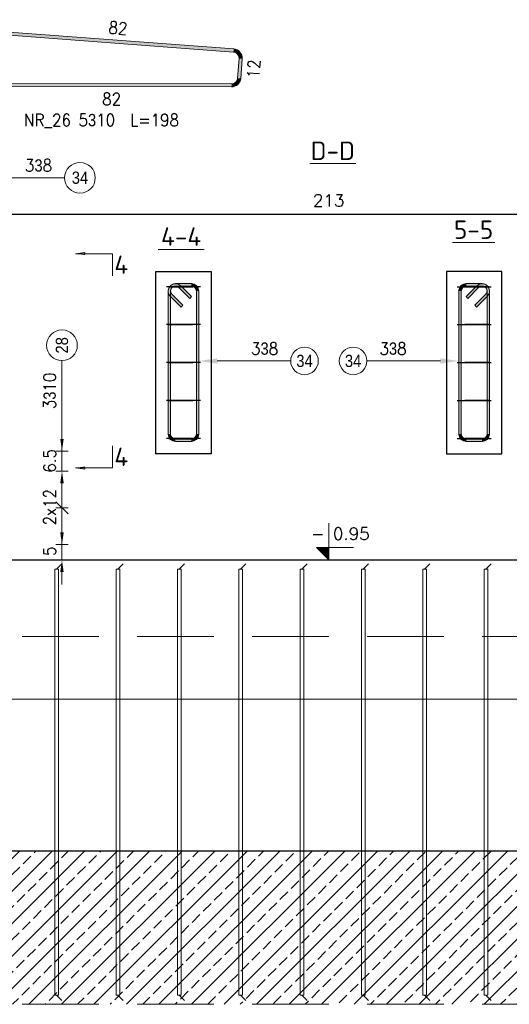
# Model space of a CAD drawing. Extents: x 72518 to 104580, y -134755 to -121361.
# Tile 26 of 47: x 90423 to 92019, y -130271 to -127058. Entities that reach past the tile are written whole.
import ezdxf
from ezdxf.enums import TextEntityAlignment as Align

# ---------------------------------------------------------------- set-up
doc = ezdxf.new("R2010")
doc.units = 0
doc.header["$LTSCALE"] = 5
doc.header["$MEASUREMENT"] = 0
doc.linetypes.add('DASHED', pattern=[0.75, 0.5, -0.25])
for name, color, linetype, lineweight in [('AutoCAD_Structural_Detailing_deskowanie', 2, 'Continuous', 30), ('AutoCAD_Structural_Detailing_kształt pręta', 7, 'Continuous', 13), ('AutoCAD_Structural_Detailing_opis kształtu pręta', 7, 'Continuous', 13), ('AutoCAD_Structural_Detailing_opis rozkładu', 7, 'Continuous', 13), ('AutoCAD_Structural_Detailing_pręt wyrzucony', 7, 'Continuous', 13), ('AutoCAD_Structural_Detailing_rozkład pręta', 7, 'Continuous', 40), ('AutoCAD_Structural_Detailing_symbole graficzne', 7, 'Continuous', 13), ('PS_DIM', 4, 'Continuous', 13), ('PS_HATCH', 251, 'Continuous', 9), ('PS_POS', 1, 'Continuous', 15), ('PS_SOLID', 7, 'Continuous', 20)]:
    doc.layers.add(name, color=color, linetype=linetype, lineweight=lineweight)
doc.styles.add('marta', font='simplex.shx', dxfattribs={"width": 0.8})
doc.styles.add('marta_B', font='isocpeur.ttf')
doc.styles.add('r-gil', font='GIL_____.TTF', dxfattribs={"width": 0.9})
doc.styles.add('r-simplex', font='simplex.shx', dxfattribs={"width": 0.9})
doc.styles.add('styl2M', font='simplex.shx')
doc.dimstyles.new('RBCT DIM 20_M', dxfattribs={"dimtxt": 40, "dimasz": 20, "dimexe": 20, "dimexo": 150, "dimgap": 25, "dimtad": 1, "dimdec": 1, "dimlfac": 0.1, "dimzin": 9, "dimdsep": 46, "dimtxsty": 'styl2M', "dimblk": 'dimznak', "dimcen": 40, "dimse1": 1, "dimse2": 1, "dimclrd": 8, "dimclre": 8, "dimclrt": 4, "dimadec": 0, "dimazin": 0, "dimtfac": 1, "dimtdec": 1, "dimtix": 1, "dimtmove": 2, "dimatfit": 3, "dimldrblk": 'dimznak', "dimfxl": 5, "dimfxlon": 1, "dimarcsym": 0})

# ---------------------------------------------------------------- blocks, each defined once
blk = doc.blocks.new('dimznak')
at = {"color": 0}
for points in [[(0, 2), (0, -2)], [(-2, 0), (2, 0)]]:
    blk.add_lwpolyline(points, dxfattribs=at)
at = {"color": 3}
blk.add_lwpolyline([(1, 1), (-1, -1)], dxfattribs=at)
blk = doc.blocks.new('*D131')
at = {"layer": 'Defpoints', "color": 0, "transparency": 16777216}
for p in [(92495.29958224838, -127692.9861998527), (90365.29958224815, -127870.8178679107), (92495.29958224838, -127870.8178679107)]:
    blk.add_point(p, dxfattribs=at)
at = {"layer": 'PS_DIM', "color": 8, "lineweight": -2, "transparency": 16777216}
blk.add_line((90385.29958224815, -127692.9861998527), (92475.29958224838, -127692.9861998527), dxfattribs=at)
at = {"layer": 'PS_DIM', "color": 8, "lineweight": -2, "transparency": 16777216, "xscale": 20, "yscale": 20, "zscale": 20, "rotation": 180}
blk.add_blockref('dimznak', (90365.29958224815, -127692.9861998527), dxfattribs=at)
at = {"layer": 'PS_DIM', "color": 8, "lineweight": -2, "transparency": 16777216, "xscale": 20, "yscale": 20, "zscale": 20}
blk.add_blockref('dimznak', (92495.29958224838, -127692.9861998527), dxfattribs=at)
at = {"layer": 'PS_DIM', "color": 4, "transparency": 16777216, "insert": (91430.29958224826, -127647.9861998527), "char_height": 40, "attachment_point": 5, "style": 'styl2M', "bg_fill": 3, "box_fill_scale": 1.25, "bg_fill_color": 256, "bg_fill_true_color": 13158600, "bg_fill_transparency": 0}
blk.add_mtext('213', dxfattribs=at)

msp = doc.modelspace()

# ---------------------------------------------------------------- hatches: boundary and pattern name
at = {"layer": 'AutoCAD_Structural_Detailing_kształt pręta'}
h = msp.add_hatch(color=161, dxfattribs=at)
edge = h.paths.add_edge_path(flags=0)
edge.add_line((90930.845913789, -127919.4269935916), (90930.845913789, -127927.4269935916))
edge.add_arc((90930.84591378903, -127943.4269935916), 16.0000000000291, 90.00000000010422, 224.9999999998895)
edge.add_line((90919.53220529, -127954.7407020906), (90913.87535104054, -127960.3975563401))
edge.add_arc((90930.845913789, -127943.4269935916), 23.99999999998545, 450, 585, ccw=False)
h = msp.add_hatch(color=161, dxfattribs=at)
edge = h.paths.add_edge_path(flags=0)
edge.add_line((90947.81647653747, -127926.4564308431), (90942.15962228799, -127932.1132850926))
edge.add_arc((90930.845913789, -127943.4269935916), 16.0000000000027, 45, 180)
edge.add_line((90914.845913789, -127943.4269935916), (90906.845913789, -127943.4269935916))
edge.add_arc((90930.84591378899, -127943.4269935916), 23.99999999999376, 404.99999999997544, 540, ccw=False)
for points in [[(90930.845913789, -127927.4269935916), (90930.845913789, -127919.4269935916), (90982.845913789, -127919.4269935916), (90982.845913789, -127927.4269935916)], [(91930.7532507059, -127919.4269935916), (91930.7532507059, -127927.4269935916), (91878.7532507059, -127927.4269935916), (91878.7532507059, -127919.4269935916)], [(90914.84591378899, -128410.4269935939), (90906.84591378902, -128410.4269935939), (90906.84591378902, -127943.4269935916), (90914.84591378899, -127943.4269935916)], [(90954.88754434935, -127990.0960411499), (90949.23069009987, -127995.7528953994), (90913.87535104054, -127960.3975563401), (90919.53220529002, -127954.7407020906)], [(90942.15962228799, -127932.1132850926), (90947.81647653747, -127926.4564308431), (90983.1718155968, -127961.8117699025), (90977.51496134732, -127967.4686241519)], [(90998.84591378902, -127943.4269935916), (91006.84591378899, -127943.4269935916), (91006.84591378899, -128410.4269935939), (90998.84591378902, -128410.4269935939)], [(91854.75325070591, -127943.4269935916), (91862.75325070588, -127943.4269935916), (91862.75325070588, -128410.4269935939), (91854.75325070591, -128410.4269935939)], [(91913.78268795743, -127926.4564308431), (91919.4395422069, -127932.1132850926), (91884.08420314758, -127967.4686241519), (91878.4273488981, -127961.8117699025)], [(91912.36847439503, -127995.7528953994), (91906.71162014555, -127990.0960411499), (91942.06695920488, -127954.7407020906), (91947.72381345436, -127960.3975563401)], [(91954.75325070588, -128410.4269935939), (91946.75325070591, -128410.4269935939), (91946.75325070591, -127943.4269935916), (91954.75325070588, -127943.4269935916)], [(90982.845913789, -128426.4269935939), (90982.845913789, -128434.4269935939), (90930.845913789, -128434.4269935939), (90930.845913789, -128426.4269935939)], [(91878.7532507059, -128434.4269935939), (91878.7532507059, -128426.4269935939), (91930.7532507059, -128426.4269935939), (91930.7532507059, -128434.4269935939)]]:
    msp.add_hatch(color=161, dxfattribs=at).paths.add_polyline_path(points, flags=0)
h = msp.add_hatch(color=161, dxfattribs=at)
edge = h.paths.add_edge_path(flags=0)
edge.add_line((91006.84591378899, -127943.4269935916), (90998.84591378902, -127943.4269935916))
edge.add_arc((90982.84591378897, -127943.4269935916), 16.00000000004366, 1.042204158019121e-10, 89.99999999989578)
edge.add_line((90982.845913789, -127927.4269935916), (90982.845913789, -127919.4269935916))
edge.add_arc((90982.845913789, -127943.4269935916), 23.99999999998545, 360, 450, ccw=False)
h = msp.add_hatch(color=161, dxfattribs=at)
edge = h.paths.add_edge_path(flags=0)
edge.add_line((91878.7532507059, -127919.4269935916), (91878.7532507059, -127927.4269935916))
edge.add_arc((91878.75325070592, -127943.4269935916), 16.00000000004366, 90.00000000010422, 179.9999999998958)
edge.add_line((91862.75325070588, -127943.4269935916), (91854.75325070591, -127943.4269935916))
edge.add_arc((91878.7532507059, -127943.4269935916), 23.99999999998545, 450, 540, ccw=False)
h = msp.add_hatch(color=161, dxfattribs=at)
edge = h.paths.add_edge_path(flags=0)
edge.add_line((91954.75325070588, -127943.4269935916), (91946.75325070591, -127943.4269935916))
edge.add_arc((91930.75325070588, -127943.4269935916), 16.0000000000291, 1.042204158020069e-10, 134.9999999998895)
edge.add_line((91919.4395422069, -127932.1132850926), (91913.78268795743, -127926.4564308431))
edge.add_arc((91930.7532507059, -127943.4269935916), 23.99999999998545, 360, 495, ccw=False)
h = msp.add_hatch(color=161, dxfattribs=at)
edge = h.paths.add_edge_path(flags=0)
edge.add_line((91947.72381345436, -127960.3975563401), (91942.06695920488, -127954.7407020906))
edge.add_arc((91930.7532507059, -127943.4269935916), 16.0000000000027, -45, 90)
edge.add_line((91930.7532507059, -127927.4269935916), (91930.7532507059, -127919.4269935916))
edge.add_arc((91930.7532507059, -127943.4269935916), 23.99999999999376, 314.99999999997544, 450, ccw=False)
h = msp.add_hatch(color=161, dxfattribs=at)
edge = h.paths.add_edge_path(flags=0)
edge.add_line((90906.84591378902, -128410.4269935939), (90914.84591378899, -128410.4269935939))
edge.add_arc((90930.84591378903, -128410.4269935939), 16.00000000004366, -179.9999999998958, -90.00000000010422)
edge.add_line((90930.845913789, -128426.4269935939), (90930.845913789, -128434.4269935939))
edge.add_arc((90930.845913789, -128410.4269935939), 23.99999999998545, 540, 630, ccw=False)
h = msp.add_hatch(color=161, dxfattribs=at)
edge = h.paths.add_edge_path(flags=0)
edge.add_line((90982.845913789, -128434.4269935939), (90982.845913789, -128426.4269935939))
edge.add_arc((90982.84591378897, -128410.4269935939), 16.00000000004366, -89.99999999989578, -1.042204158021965e-10)
edge.add_line((90998.84591378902, -128410.4269935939), (91006.84591378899, -128410.4269935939))
edge.add_arc((90982.845913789, -128410.4269935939), 23.99999999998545, 270, 360, ccw=False)
h = msp.add_hatch(color=161, dxfattribs=at)
edge = h.paths.add_edge_path(flags=0)
edge.add_line((91854.75325070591, -128410.4269935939), (91862.75325070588, -128410.4269935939))
edge.add_arc((91878.75325070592, -128410.4269935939), 16.00000000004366, -179.9999999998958, -90.00000000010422)
edge.add_line((91878.7532507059, -128426.4269935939), (91878.7532507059, -128434.4269935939))
edge.add_arc((91878.7532507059, -128410.4269935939), 23.99999999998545, 540, 630, ccw=False)
h = msp.add_hatch(color=161, dxfattribs=at)
edge = h.paths.add_edge_path(flags=0)
edge.add_line((91930.7532507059, -128434.4269935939), (91930.7532507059, -128426.4269935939))
edge.add_arc((91930.75325070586, -128410.4269935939), 16.00000000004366, -89.99999999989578, -1.042204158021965e-10)
edge.add_line((91946.75325070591, -128410.4269935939), (91954.75325070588, -128410.4269935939))
edge.add_arc((91930.7532507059, -128410.4269935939), 23.99999999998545, 270, 360, ccw=False)
at = {"layer": 'AutoCAD_Structural_Detailing_opis kształtu pręta'}
for points in [[(91006.84591378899, -128171.5936321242), (91066.84591378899, -128180.1464247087), (91066.84591378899, -128163.0408395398)], [(91854.75325070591, -128171.5936321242), (91794.75325070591, -128163.0408395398), (91794.75325070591, -128180.1464247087)]]:
    msp.add_hatch(color=8, dxfattribs=at).paths.add_polyline_path(points, flags=0)
at = {"layer": 'AutoCAD_Structural_Detailing_opis rozkładu'}
for points in [[(90560.6791437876, -128465.8178691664), (90566.38100554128, -128425.8178691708), (90554.97728209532, -128425.817869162)], [(90560.67914373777, -128530.7155740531), (90554.97728198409, -128570.7155740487), (90566.38100543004, -128570.7155740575)], [(90560.67914355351, -128770.7155740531), (90566.3810053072, -128730.7155740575), (90554.97728186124, -128730.7155740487)], [(90560.67914351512, -128820.7155748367), (90554.97728176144, -128860.7155748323), (90566.3810052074, -128860.7155748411)]]:
    msp.add_hatch(color=8, dxfattribs=at).paths.add_polyline_path(points, flags=0)
at = {"layer": 'AutoCAD_Structural_Detailing_pręt wyrzucony'}
for points in [[(90359.66444746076, -127106.9963437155), (90360.40667814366, -127097.0239270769), (91120.55413641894, -127153.6004608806), (91119.81190573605, -127163.5728775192)], [(91138.27227764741, -127185.0021721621), (91148.24469428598, -127185.744402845), (91143.47967407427, -127249.7659637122), (91133.5072574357, -127249.0237330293)], [(91113.52625262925, -127267.539238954), (91113.50816686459, -127277.5392225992), (90336.11852453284, -127276.1332516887), (90336.1366102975, -127266.1332680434)]]:
    msp.add_hatch(color=6, dxfattribs=at).paths.add_polyline_path(points, flags=0)
h = msp.add_hatch(color=6, dxfattribs=at)
edge = h.paths.add_edge_path(flags=0)
edge.add_line((91148.24469428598, -127185.744402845), (91138.27227764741, -127185.0021721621))
edge.add_arc((91118.32744437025, -127183.5177107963), 20.00000000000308, -4.256582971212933, 85.74341702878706)
edge.add_line((91119.81190573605, -127163.5728775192), (91120.55413641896, -127153.6004608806))
edge.add_arc((91118.32744437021, -127183.5177107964), 30.00000000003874, 355.74341702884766, 445.7434170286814, ccw=False)
h = msp.add_hatch(color=6, dxfattribs=at)
edge = h.paths.add_edge_path(flags=0)
edge.add_line((91113.50816686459, -127277.5392225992), (91113.52625262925, -127267.539238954))
edge.add_arc((91113.56242415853, -127247.5392716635), 20.000000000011, -90.103623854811, -4.256582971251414)
edge.add_line((91133.50725743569, -127249.0237330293), (91143.4796740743, -127249.7659637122))
edge.add_arc((91113.56242415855, -127247.5392716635), 30.00000000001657, 269.89637614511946, 355.7434170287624, ccw=False)
at = {"layer": 'AutoCAD_Structural_Detailing_symbole graficzne', "linetype": 'Continuous', "lineweight": 0}
msp.add_hatch(color=7, dxfattribs=at).paths.add_polyline_path([(90605.25693293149, -128520.3670212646), (90635.25693293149, -128520.3670212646), (90635.25693293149, -128516.0906249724)], flags=0)
at = {"layer": 'AutoCAD_Structural_Detailing_symbole graficzne'}
msp.add_hatch(color=1, dxfattribs=at).paths.add_polyline_path([(91390.7995823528, -128780.7155735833), (91430.7995823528, -128820.7155735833), (91430.7995823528, -128780.7155735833)], flags=0)
at = {"layer": 'PS_HATCH'}
h = msp.add_hatch(dxfattribs=at)
h.set_pattern_fill('JIS_STN_2.5', color=256, scale=30)
h.set_pattern_definition([(45, (-50103.8616906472, -3752.999337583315), (-53.03300858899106, 53.03300858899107), []), (45, (-50050.9116906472, -3752.999337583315), (-53.03300858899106, 53.03300858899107), [36, -15])])
h.paths.add_polyline_path([(88630.79958224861, -129770.7155730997), (94430.79958224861, -129770.7155730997), (94430.79958224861, -130270.7155730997), (88630.79958224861, -130270.7155730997)])

# ---------------------------------------------------------------- linework, layer by layer
at = {"layer": 'AutoCAD_Structural_Detailing_deskowanie'}
msp.add_lwpolyline([(90365.29958224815, -127870.8178679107), (90365.29958224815, -128465.817867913), (89980.79958224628, -128465.817867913), (89980.79958224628, -128820.7155730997), (92880.79958224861, -128820.7155730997), (92880.79958224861, -128465.8178679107), (92495.29958224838, -128465.8178679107), (92495.29958224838, -127870.8178679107), (94130.79958224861, -127870.8178679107), (94130.79958224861, -129770.7155730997), (88930.79958224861, -129770.7155730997), (88930.79958224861, -127870.8178679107), (90365.29958224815, -127870.8178679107)], dxfattribs=at)
at = {"layer": 'AutoCAD_Structural_Detailing_kształt pręta', "color": 161}
for p, q in [((90930.845913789, -127919.4269935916), (90982.845913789, -127919.4269935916)), ((91930.7532507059, -127919.4269935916), (91878.7532507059, -127919.4269935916)), ((90906.84591378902, -128410.4269935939), (90906.84591378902, -127943.4269935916)), ((90914.84591378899, -128410.4269935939), (90914.84591378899, -127943.4269935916)), ((90954.88754434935, -127990.0960411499), (90919.53220529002, -127954.7407020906)), ((90930.845913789, -127927.4269935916), (90982.845913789, -127927.4269935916)), ((90942.15962228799, -127932.1132850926), (90977.51496134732, -127967.4686241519)), ((90947.81647653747, -127926.4564308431), (90983.1718155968, -127961.8117699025)), ((90998.84591378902, -127943.4269935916), (90998.84591378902, -128410.4269935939)), ((91006.84591378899, -127943.4269935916), (91006.84591378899, -128410.4269935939)), ((91854.75325070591, -127943.4269935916), (91854.75325070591, -128410.4269935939)), ((91862.75325070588, -127943.4269935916), (91862.75325070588, -128410.4269935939)), ((91913.78268795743, -127926.4564308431), (91878.4273488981, -127961.8117699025)), ((91930.7532507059, -127927.4269935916), (91878.7532507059, -127927.4269935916)), ((91919.4395422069, -127932.1132850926), (91884.08420314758, -127967.4686241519)), ((91906.71162014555, -127990.0960411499), (91942.06695920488, -127954.7407020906)), ((91946.75325070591, -128410.4269935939), (91946.75325070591, -127943.4269935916)), ((91954.75325070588, -128410.4269935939), (91954.75325070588, -127943.4269935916)), ((90949.23069009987, -127995.7528953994), (90913.87535104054, -127960.3975563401)), ((90983.1718155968, -127961.8117699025), (90977.51496134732, -127967.4686241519)), ((91884.08420314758, -127967.4686241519), (91878.4273488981, -127961.8117699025)), ((91912.36847439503, -127995.7528953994), (91947.72381345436, -127960.3975563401)), ((90949.23069009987, -127995.7528953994), (90954.88754434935, -127990.0960411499)), ((91906.71162014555, -127990.0960411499), (91912.36847439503, -127995.7528953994)), ((90982.845913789, -128426.4269935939), (90930.845913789, -128426.4269935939)), ((90982.845913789, -128434.4269935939), (90930.845913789, -128434.4269935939)), ((91878.7532507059, -128426.4269935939), (91930.7532507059, -128426.4269935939)), ((91878.7532507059, -128434.4269935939), (91930.7532507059, -128434.4269935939)), ((90537.1665033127, -130240.7155735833), (90537.1665033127, -128850.7155730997)), ((90537.1665033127, -128850.7155730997), (90549.1665033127, -128850.7155730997)), ((90549.1665033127, -130240.7155735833), (90549.1665033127, -128850.7155730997)), ((90737.1665033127, -130240.7155735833), (90737.1665033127, -128850.7155730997)), ((90737.1665033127, -128850.7155730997), (90749.1665033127, -128850.7155730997)), ((90749.1665033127, -130240.7155735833), (90749.1665033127, -128850.7155730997)), ((90937.1665033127, -130240.7155735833), (90937.1665033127, -128850.7155730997)), ((90937.1665033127, -128850.7155730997), (90949.1665033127, -128850.7155730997)), ((90949.1665033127, -130240.7155735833), (90949.1665033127, -128850.7155730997)), ((91137.1665033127, -130240.7155735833), (91137.1665033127, -128850.7155730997)), ((91137.1665033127, -128850.7155730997), (91149.1665033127, -128850.7155730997)), ((91149.1665033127, -130240.7155735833), (91149.1665033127, -128850.7155730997)), ((91337.1665033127, -130240.7155735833), (91337.1665033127, -128850.7155730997)), ((91337.1665033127, -128850.7155730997), (91349.1665033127, -128850.7155730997)), ((91349.1665033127, -130240.7155735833), (91349.1665033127, -128850.7155730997)), ((91537.1665033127, -130240.7155735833), (91537.1665033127, -128850.7155730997)), ((91537.1665033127, -128850.7155730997), (91549.1665033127, -128850.7155730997)), ((91549.1665033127, -130240.7155735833), (91549.1665033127, -128850.7155730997)), ((91737.1665033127, -130240.7155735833), (91737.1665033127, -128850.7155730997)), ((91737.1665033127, -128850.7155730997), (91749.1665033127, -128850.7155730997)), ((91749.1665033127, -130240.7155735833), (91749.1665033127, -128850.7155730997)), ((91937.1665033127, -130240.7155735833), (91937.1665033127, -128850.7155730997)), ((91937.1665033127, -128850.7155730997), (91949.1665033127, -128850.7155730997)), ((91949.1665033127, -130240.7155735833), (91949.1665033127, -128850.7155730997)), ((90537.1665033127, -130240.7155735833), (90549.1665033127, -130240.7155735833)), ((90737.1665033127, -130240.7155735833), (90749.1665033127, -130240.7155735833)), ((90937.1665033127, -130240.7155735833), (90949.1665033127, -130240.7155735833)), ((91137.1665033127, -130240.7155735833), (91149.1665033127, -130240.7155735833)), ((91337.1665033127, -130240.7155735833), (91349.1665033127, -130240.7155735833)), ((91537.1665033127, -130240.7155735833), (91549.1665033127, -130240.7155735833)), ((91737.1665033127, -130240.7155735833), (91749.1665033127, -130240.7155735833)), ((91937.1665033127, -130240.7155735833), (91949.1665033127, -130240.7155735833))]:
    msp.add_line(p, q, dxfattribs=at)
at = {"layer": 'AutoCAD_Structural_Detailing_kształt pręta', "color": 1, "lineweight": 0}
for p, q in [((90543.1665033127, -128850.7155730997), (90560.6665033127, -128833.2155730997)), ((90743.1665033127, -128850.7155730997), (90760.6665033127, -128833.2155730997)), ((90943.1665033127, -128850.7155730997), (90960.6665033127, -128833.2155730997)), ((91143.1665033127, -128850.7155730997), (91160.6665033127, -128833.2155730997)), ((91343.1665033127, -128850.7155730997), (91360.6665033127, -128833.2155730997)), ((91543.1665033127, -128850.7155730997), (91560.6665033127, -128833.2155730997)), ((91743.1665033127, -128850.7155730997), (91760.6665033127, -128833.2155730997)), ((91943.1665033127, -128850.7155730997), (91960.6665033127, -128833.2155730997)), ((90543.1665033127, -130240.7155735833), (90560.6665033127, -130258.2155735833)), ((90743.1665033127, -130240.7155735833), (90760.6665033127, -130258.2155735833)), ((90943.1665033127, -130240.7155735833), (90960.6665033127, -130258.2155735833)), ((91143.1665033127, -130240.7155735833), (91160.6665033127, -130258.2155735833)), ((91343.1665033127, -130240.7155735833), (91360.6665033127, -130258.2155735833)), ((91543.1665033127, -130240.7155735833), (91560.6665033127, -130258.2155735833)), ((91743.1665033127, -130240.7155735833), (91760.6665033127, -130258.2155735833)), ((91943.1665033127, -130240.7155735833), (91960.6665033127, -130258.2155735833))]:
    msp.add_line(p, q, dxfattribs=at)
at = {"layer": 'AutoCAD_Structural_Detailing_kształt pręta', "color": 161}
for centre, radius, start, end in [((90930.845913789, -127943.4269935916), 23.99999999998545, 89.99999999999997, 225), ((90930.84591378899, -127943.4269935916), 23.99999999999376, 44.99999999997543, 180), ((90982.845913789, -127943.4269935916), 23.99999999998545, 0, 90), ((91878.7532507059, -127943.4269935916), 23.99999999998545, 89.99999999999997, 180), ((91930.7532507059, -127943.4269935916), 23.99999999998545, 0, 135), ((91930.7532507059, -127943.4269935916), 23.99999999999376, 314.9999999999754, 90.00000000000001), ((90930.84591378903, -127943.4269935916), 16.0000000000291, 90.00000000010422, 224.9999999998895), ((90930.845913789, -127943.4269935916), 16.0000000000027, 45, 180), ((90982.84591378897, -127943.4269935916), 16.00000000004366, 1.042204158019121e-10, 89.99999999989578), ((91878.75325070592, -127943.4269935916), 16.00000000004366, 90.00000000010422, 179.9999999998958), ((91930.75325070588, -127943.4269935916), 16.0000000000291, 1.042204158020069e-10, 134.9999999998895), ((91930.7532507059, -127943.4269935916), 16.0000000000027, 315, 90), ((90930.845913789, -128410.4269935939), 23.99999999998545, 180, 270), ((90930.84591378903, -128410.4269935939), 16.00000000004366, 180.0000000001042, 269.9999999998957), ((90982.84591378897, -128410.4269935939), 16.00000000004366, 270.0000000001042, 359.9999999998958), ((90982.845913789, -128410.4269935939), 23.99999999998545, 270, 2.544443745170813e-14), ((91878.7532507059, -128410.4269935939), 23.99999999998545, 180, 270), ((91878.75325070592, -128410.4269935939), 16.00000000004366, 180.0000000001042, 269.9999999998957), ((91930.75325070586, -128410.4269935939), 16.00000000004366, 270.0000000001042, 359.9999999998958), ((91930.7532507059, -128410.4269935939), 23.99999999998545, 270, 2.544443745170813e-14)]:
    msp.add_arc(centre, radius, start, end, dxfattribs=at)
at = {"layer": 'AutoCAD_Structural_Detailing_opis kształtu pręta', "color": 8}
for p, q in [((91306.54601122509, -128171.5936321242), (91066.84591378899, -128171.5936321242)), ((91555.05315326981, -128171.5936321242), (91794.75325070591, -128171.5936321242))]:
    msp.add_line(p, q, dxfattribs=at)
at = {"layer": 'AutoCAD_Structural_Detailing_opis kształtu pręta', "color": 8, "lineweight": 18}
for centre in [(91351.54601122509, -128171.5936321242), (91510.05315326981, -128171.5936321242)]:
    msp.add_circle(centre, 45, dxfattribs=at)
at = {"layer": 'AutoCAD_Structural_Detailing_opis rozkładu', "color": 8}
for p, q in [((90569.33722735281, -127574.0045815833), (90365.29958158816, -127574.0045815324)), ((90445.29958158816, -127574.0045814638), (90405.29958158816, -127574.0045814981)), ((90560.67914361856, -128170.5424725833), (90560.6791437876, -128465.8178691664)), ((90560.67914384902, -128385.8178691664), (90560.6791438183, -128425.8178691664)), ((90580.6791437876, -128465.8178691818), (90540.6791437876, -128465.817869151)), ((90560.67914373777, -128530.7155740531), (90560.6791437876, -128465.8178691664)), ((90580.67914373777, -128530.7155740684), (90540.67914373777, -128530.7155740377)), ((90560.67914364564, -128650.7155740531), (90560.67914370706, -128570.7155740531)), ((90580.67914364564, -128650.7155740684), (90540.67914364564, -128650.7155740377)), ((90560.67914355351, -128770.7155740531), (90560.67914364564, -128650.7155740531)), ((90560.67914364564, -128650.7155740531), (90560.67914358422, -128730.7155740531)), ((90580.67914355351, -128770.7155740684), (90540.67914355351, -128770.7155740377)), ((90560.67914355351, -128770.7155740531), (90560.67914351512, -128820.7155748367)), ((90580.67914351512, -128820.7155748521), (90540.67914351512, -128820.7155748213)), ((90560.6791434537, -128900.7155748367), (90560.67914348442, -128860.7155748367))]:
    msp.add_line(p, q, dxfattribs=at)
at = {"layer": 'AutoCAD_Structural_Detailing_opis rozkładu', "color": 8, "lineweight": -2}
msp.add_line((90580.67914363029, -128670.7155740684), (90540.679143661, -128630.7155740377), dxfattribs=at)
at = {"layer": 'AutoCAD_Structural_Detailing_opis rozkładu', "color": 8, "lineweight": 18}
msp.add_circle((90560.67914358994, -128120.5424725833), 50, dxfattribs=at)
at = {"layer": 'AutoCAD_Structural_Detailing_pręt wyrzucony', "color": 6}
for p, q in [((90359.66444746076, -127106.9963437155), (91119.81190573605, -127163.5728775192)), ((90360.40667814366, -127097.0239270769), (91120.55413641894, -127153.6004608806)), ((91138.27227764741, -127185.0021721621), (91133.5072574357, -127249.0237330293)), ((91148.24469428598, -127185.744402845), (91143.47967407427, -127249.7659637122)), ((91113.50816686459, -127277.5392225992), (90336.11852453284, -127276.1332516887)), ((91113.52625262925, -127267.539238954), (90336.1366102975, -127266.1332680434))]:
    msp.add_line(p, q, dxfattribs=at)
for centre, radius, start, end in [((91118.32744437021, -127183.5177107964), 30.00000000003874, 355.7434170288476, 85.74341702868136), ((91118.32744437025, -127183.5177107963), 20.00000000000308, 355.7434170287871, 85.74341702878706), ((91113.56242415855, -127247.5392716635), 30.00000000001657, 269.8963761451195, 355.7434170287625), ((91113.56242415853, -127247.5392716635), 20.000000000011, 269.896376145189, 355.7434170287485)]:
    msp.add_arc(centre, radius, start, end, dxfattribs=at)
at = {"layer": 'AutoCAD_Structural_Detailing_rozkład pręta', "color": 31, "linetype": 'ByBlock', "lineweight": 25}
for p, q in [((90944.52358334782, -127929.4269935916), (90901.84591381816, -127929.4269935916)), ((90926.84591381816, -127929.4269935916), (90901.84591381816, -127929.4269935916)), ((90926.84591381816, -127929.4269935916), (90901.84591381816, -127929.4269935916)), ((90944.52358334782, -127929.4269935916), (90901.84591381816, -127929.4269935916)), ((90926.84591381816, -127929.4269935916), (90901.84591381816, -127929.4269935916)), ((90926.84591381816, -127929.4269935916), (90901.84591381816, -127929.4269935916)), ((90909.1682442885, -127929.4269935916), (90944.52358334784, -127929.4269935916)), ((90909.1682442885, -127929.4269935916), (90944.52358334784, -127929.4269935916)), ((90926.84591381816, -127929.4269935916), (90986.84591381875, -127929.4269935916)), ((90986.84591381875, -127929.4269935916), (90926.84591381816, -127929.4269935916)), ((90926.84591381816, -127929.4269935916), (90986.84591381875, -127929.4269935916)), ((90986.84591381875, -127929.4269935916), (90926.84591381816, -127929.4269935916)), ((90979.87892240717, -127929.4269935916), (90944.52358334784, -127929.4269935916)), ((90979.87892240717, -127929.4269935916), (90944.52358334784, -127929.4269935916)), ((91011.84591381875, -127929.4269935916), (90986.84591381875, -127929.4269935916)), ((91011.84591381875, -127929.4269935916), (90986.84591381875, -127929.4269935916)), ((91011.84591381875, -127929.4269935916), (90986.84591381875, -127929.4269935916)), ((91011.84591381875, -127929.4269935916), (90986.84591381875, -127929.4269935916)), ((91849.75325067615, -127929.4269935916), (91874.75325067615, -127929.4269935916)), ((91849.75325067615, -127929.4269935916), (91874.75325067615, -127929.4269935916)), ((91849.75325067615, -127929.4269935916), (91874.75325067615, -127929.4269935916)), ((91849.75325067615, -127929.4269935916), (91874.75325067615, -127929.4269935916)), ((91934.75325067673, -127929.4269935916), (91874.75325067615, -127929.4269935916)), ((91874.75325067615, -127929.4269935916), (91934.75325067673, -127929.4269935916)), ((91934.75325067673, -127929.4269935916), (91874.75325067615, -127929.4269935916)), ((91874.75325067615, -127929.4269935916), (91934.75325067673, -127929.4269935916)), ((91881.72024208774, -127929.4269935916), (91917.07558114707, -127929.4269935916)), ((91881.72024208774, -127929.4269935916), (91917.07558114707, -127929.4269935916)), ((91917.07558114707, -127929.4269935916), (91959.75325067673, -127929.4269935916)), ((91952.43092020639, -127929.4269935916), (91917.07558114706, -127929.4269935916)), ((91917.07558114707, -127929.4269935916), (91959.75325067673, -127929.4269935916)), ((91952.43092020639, -127929.4269935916), (91917.07558114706, -127929.4269935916)), ((91934.75325067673, -127929.4269935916), (91959.75325067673, -127929.4269935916)), ((91934.75325067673, -127929.4269935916), (91959.75325067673, -127929.4269935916)), ((91934.75325067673, -127929.4269935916), (91959.75325067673, -127929.4269935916)), ((91934.75325067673, -127929.4269935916), (91959.75325067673, -127929.4269935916)), ((90944.52358342, -128053.1769935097), (90901.84591389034, -128053.1769935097)), ((90926.84591389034, -128053.1769935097), (90901.84591389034, -128053.1769935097)), ((90926.84591389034, -128053.1769935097), (90901.84591389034, -128053.1769935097)), ((90944.52358342, -128053.1769935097), (90901.84591389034, -128053.1769935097)), ((90926.84591389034, -128053.1769935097), (90901.84591389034, -128053.1769935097)), ((90926.84591389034, -128053.1769935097), (90901.84591389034, -128053.1769935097)), ((90909.16824436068, -128053.1769935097), (90944.52358342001, -128053.1769935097)), ((90909.16824436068, -128053.1769935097), (90944.52358342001, -128053.1769935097)), ((90926.84591389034, -128053.1769935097), (90986.84591389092, -128053.1769935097)), ((90986.84591389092, -128053.1769935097), (90926.84591389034, -128053.1769935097)), ((90926.84591389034, -128053.1769935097), (90986.84591389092, -128053.1769935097)), ((90986.84591389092, -128053.1769935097), (90926.84591389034, -128053.1769935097)), ((90979.87892247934, -128053.1769935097), (90944.52358342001, -128053.1769935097)), ((90979.87892247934, -128053.1769935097), (90944.52358342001, -128053.1769935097)), ((91011.84591389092, -128053.1769935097), (90986.84591389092, -128053.1769935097)), ((91011.84591389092, -128053.1769935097), (90986.84591389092, -128053.1769935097)), ((91011.84591389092, -128053.1769935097), (90986.84591389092, -128053.1769935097)), ((91011.84591389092, -128053.1769935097), (90986.84591389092, -128053.1769935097)), ((91849.75325060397, -128053.1769935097), (91874.75325060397, -128053.1769935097)), ((91849.75325060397, -128053.1769935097), (91874.75325060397, -128053.1769935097)), ((91849.75325060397, -128053.1769935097), (91874.75325060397, -128053.1769935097)), ((91849.75325060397, -128053.1769935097), (91874.75325060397, -128053.1769935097)), ((91934.75325060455, -128053.1769935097), (91874.75325060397, -128053.1769935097)), ((91874.75325060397, -128053.1769935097), (91934.75325060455, -128053.1769935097)), ((91934.75325060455, -128053.1769935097), (91874.75325060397, -128053.1769935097)), ((91874.75325060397, -128053.1769935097), (91934.75325060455, -128053.1769935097)), ((91881.72024201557, -128053.1769935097), (91917.0755810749, -128053.1769935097)), ((91881.72024201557, -128053.1769935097), (91917.0755810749, -128053.1769935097)), ((91917.0755810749, -128053.1769935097), (91959.75325060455, -128053.1769935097)), ((91952.43092013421, -128053.1769935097), (91917.07558107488, -128053.1769935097)), ((91917.0755810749, -128053.1769935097), (91959.75325060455, -128053.1769935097)), ((91952.43092013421, -128053.1769935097), (91917.07558107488, -128053.1769935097)), ((91934.75325060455, -128053.1769935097), (91959.75325060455, -128053.1769935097)), ((91934.75325060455, -128053.1769935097), (91959.75325060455, -128053.1769935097)), ((91934.75325060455, -128053.1769935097), (91959.75325060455, -128053.1769935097)), ((91934.75325060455, -128053.1769935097), (91959.75325060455, -128053.1769935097)), ((90944.52358349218, -128176.9269934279), (90901.84591396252, -128176.9269934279)), ((90926.84591396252, -128176.9269934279), (90901.84591396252, -128176.9269934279)), ((90926.84591396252, -128176.9269934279), (90901.84591396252, -128176.9269934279)), ((90944.52358349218, -128176.9269934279), (90901.84591396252, -128176.9269934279)), ((90926.84591396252, -128176.9269934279), (90901.84591396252, -128176.9269934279)), ((90926.84591396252, -128176.9269934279), (90901.84591396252, -128176.9269934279)), ((90909.16824443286, -128176.9269934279), (90944.52358349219, -128176.9269934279)), ((90909.16824443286, -128176.9269934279), (90944.52358349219, -128176.9269934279)), ((90926.84591396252, -128176.9269934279), (90986.8459139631, -128176.9269934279)), ((90986.8459139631, -128176.9269934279), (90926.84591396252, -128176.9269934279)), ((90926.84591396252, -128176.9269934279), (90986.8459139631, -128176.9269934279)), ((90986.8459139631, -128176.9269934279), (90926.84591396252, -128176.9269934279)), ((90979.87892255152, -128176.9269934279), (90944.52358349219, -128176.9269934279)), ((90979.87892255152, -128176.9269934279), (90944.52358349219, -128176.9269934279)), ((91011.8459139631, -128176.9269934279), (90986.8459139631, -128176.9269934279)), ((91011.8459139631, -128176.9269934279), (90986.8459139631, -128176.9269934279)), ((91011.8459139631, -128176.9269934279), (90986.8459139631, -128176.9269934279)), ((91011.8459139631, -128176.9269934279), (90986.8459139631, -128176.9269934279)), ((91849.7532505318, -128176.9269934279), (91874.7532505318, -128176.9269934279)), ((91849.7532505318, -128176.9269934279), (91874.7532505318, -128176.9269934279)), ((91849.7532505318, -128176.9269934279), (91874.7532505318, -128176.9269934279)), ((91849.7532505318, -128176.9269934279), (91874.7532505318, -128176.9269934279)), ((91934.75325053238, -128176.9269934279), (91874.7532505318, -128176.9269934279)), ((91874.7532505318, -128176.9269934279), (91934.75325053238, -128176.9269934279)), ((91934.75325053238, -128176.9269934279), (91874.7532505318, -128176.9269934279)), ((91874.7532505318, -128176.9269934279), (91934.75325053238, -128176.9269934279)), ((91881.72024194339, -128176.9269934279), (91917.07558100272, -128176.9269934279)), ((91881.72024194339, -128176.9269934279), (91917.07558100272, -128176.9269934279)), ((91917.07558100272, -128176.9269934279), (91959.75325053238, -128176.9269934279)), ((91952.43092006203, -128176.9269934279), (91917.0755810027, -128176.9269934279)), ((91917.07558100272, -128176.9269934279), (91959.75325053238, -128176.9269934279)), ((91952.43092006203, -128176.9269934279), (91917.0755810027, -128176.9269934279)), ((91934.75325053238, -128176.9269934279), (91959.75325053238, -128176.9269934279)), ((91934.75325053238, -128176.9269934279), (91959.75325053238, -128176.9269934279)), ((91934.75325053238, -128176.9269934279), (91959.75325053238, -128176.9269934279)), ((91934.75325053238, -128176.9269934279), (91959.75325053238, -128176.9269934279)), ((90944.52358356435, -128300.676993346), (90901.8459140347, -128300.676993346)), ((90926.8459140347, -128300.676993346), (90901.8459140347, -128300.676993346)), ((90926.8459140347, -128300.676993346), (90901.8459140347, -128300.676993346)), ((90944.52358356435, -128300.676993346), (90901.8459140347, -128300.676993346)), ((90926.8459140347, -128300.676993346), (90901.8459140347, -128300.676993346)), ((90926.8459140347, -128300.676993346), (90901.8459140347, -128300.676993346)), ((90909.16824450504, -128300.676993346), (90944.52358356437, -128300.676993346)), ((90909.16824450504, -128300.676993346), (90944.52358356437, -128300.676993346)), ((90926.8459140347, -128300.676993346), (90986.84591403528, -128300.676993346)), ((90986.84591403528, -128300.676993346), (90926.8459140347, -128300.676993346)), ((90926.8459140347, -128300.676993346), (90986.84591403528, -128300.676993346)), ((90986.84591403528, -128300.676993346), (90926.8459140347, -128300.676993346)), ((90979.8789226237, -128300.676993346), (90944.52358356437, -128300.676993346)), ((90979.8789226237, -128300.676993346), (90944.52358356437, -128300.676993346)), ((91011.84591403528, -128300.676993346), (90986.84591403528, -128300.676993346)), ((91011.84591403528, -128300.676993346), (90986.84591403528, -128300.676993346)), ((91011.84591403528, -128300.676993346), (90986.84591403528, -128300.676993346)), ((91011.84591403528, -128300.676993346), (90986.84591403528, -128300.676993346)), ((91849.75325045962, -128300.676993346), (91874.75325045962, -128300.676993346)), ((91849.75325045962, -128300.676993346), (91874.75325045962, -128300.676993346)), ((91849.75325045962, -128300.676993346), (91874.75325045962, -128300.676993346)), ((91849.75325045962, -128300.676993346), (91874.75325045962, -128300.676993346)), ((91934.7532504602, -128300.676993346), (91874.75325045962, -128300.676993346)), ((91874.75325045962, -128300.676993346), (91934.7532504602, -128300.676993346)), ((91934.7532504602, -128300.676993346), (91874.75325045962, -128300.676993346)), ((91874.75325045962, -128300.676993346), (91934.7532504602, -128300.676993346)), ((91881.72024187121, -128300.676993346), (91917.07558093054, -128300.676993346)), ((91881.72024187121, -128300.676993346), (91917.07558093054, -128300.676993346)), ((91917.07558093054, -128300.676993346), (91959.7532504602, -128300.676993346)), ((91952.43091998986, -128300.676993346), (91917.07558093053, -128300.676993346)), ((91917.07558093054, -128300.676993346), (91959.7532504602, -128300.676993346)), ((91952.43091998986, -128300.676993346), (91917.07558093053, -128300.676993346)), ((91934.7532504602, -128300.676993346), (91959.7532504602, -128300.676993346)), ((91934.7532504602, -128300.676993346), (91959.7532504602, -128300.676993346)), ((91934.7532504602, -128300.676993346), (91959.7532504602, -128300.676993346)), ((91934.7532504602, -128300.676993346), (91959.7532504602, -128300.676993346)), ((90944.52358363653, -128424.4269932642), (90901.84591410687, -128424.4269932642)), ((90926.84591410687, -128424.4269932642), (90901.84591410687, -128424.4269932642)), ((90926.84591410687, -128424.4269932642), (90901.84591410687, -128424.4269932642)), ((90944.52358363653, -128424.4269932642), (90901.84591410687, -128424.4269932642)), ((90926.84591410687, -128424.4269932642), (90901.84591410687, -128424.4269932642)), ((90926.84591410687, -128424.4269932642), (90901.84591410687, -128424.4269932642)), ((90909.16824457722, -128424.4269932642), (90944.52358363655, -128424.4269932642)), ((90909.16824457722, -128424.4269932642), (90944.52358363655, -128424.4269932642)), ((90926.84591410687, -128424.4269932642), (90986.84591410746, -128424.4269932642)), ((90986.84591410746, -128424.4269932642), (90926.84591410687, -128424.4269932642)), ((90926.84591410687, -128424.4269932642), (90986.84591410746, -128424.4269932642)), ((90986.84591410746, -128424.4269932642), (90926.84591410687, -128424.4269932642)), ((90979.87892269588, -128424.4269932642), (90944.52358363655, -128424.4269932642)), ((90979.87892269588, -128424.4269932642), (90944.52358363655, -128424.4269932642)), ((91011.84591410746, -128424.4269932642), (90986.84591410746, -128424.4269932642)), ((91011.84591410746, -128424.4269932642), (90986.84591410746, -128424.4269932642)), ((91011.84591410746, -128424.4269932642), (90986.84591410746, -128424.4269932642)), ((91011.84591410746, -128424.4269932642), (90986.84591410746, -128424.4269932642)), ((91849.75325038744, -128424.4269932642), (91874.75325038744, -128424.4269932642)), ((91849.75325038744, -128424.4269932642), (91874.75325038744, -128424.4269932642)), ((91849.75325038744, -128424.4269932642), (91874.75325038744, -128424.4269932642)), ((91849.75325038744, -128424.4269932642), (91874.75325038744, -128424.4269932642)), ((91934.75325038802, -128424.4269932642), (91874.75325038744, -128424.4269932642)), ((91874.75325038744, -128424.4269932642), (91934.75325038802, -128424.4269932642)), ((91934.75325038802, -128424.4269932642), (91874.75325038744, -128424.4269932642)), ((91874.75325038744, -128424.4269932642), (91934.75325038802, -128424.4269932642)), ((91881.72024179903, -128424.4269932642), (91917.07558085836, -128424.4269932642)), ((91881.72024179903, -128424.4269932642), (91917.07558085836, -128424.4269932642)), ((91917.07558085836, -128424.4269932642), (91959.75325038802, -128424.4269932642)), ((91952.43091991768, -128424.4269932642), (91917.07558085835, -128424.4269932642)), ((91917.07558085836, -128424.4269932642), (91959.75325038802, -128424.4269932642)), ((91952.43091991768, -128424.4269932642), (91917.07558085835, -128424.4269932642)), ((91934.75325038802, -128424.4269932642), (91959.75325038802, -128424.4269932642)), ((91934.75325038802, -128424.4269932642), (91959.75325038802, -128424.4269932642)), ((91934.75325038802, -128424.4269932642), (91959.75325038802, -128424.4269932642)), ((91934.75325038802, -128424.4269932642), (91959.75325038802, -128424.4269932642))]:
    msp.add_line(p, q, dxfattribs=at)
at = {"layer": 'AutoCAD_Structural_Detailing_symbole graficzne', "color": 0, "lineweight": 0}
msp.add_line((91368.58480138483, -127527.7665213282), (91518.58480138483, -127527.7665213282), dxfattribs=at)
at = {"layer": 'AutoCAD_Structural_Detailing_symbole graficzne', "color": 7, "linetype": 'Continuous', "lineweight": 0}
for p, q in [((90725.25693293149, -128520.3670212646), (90725.25693293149, -128448.3670212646)), ((90605.25693293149, -128520.3670212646), (90635.25693293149, -128524.6434175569)), ((90605.25693293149, -128520.3670212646), (90725.25693293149, -128520.3670212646)), ((90635.25693293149, -128520.3670212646), (90635.25693293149, -128524.6434175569))]:
    msp.add_line(p, q, dxfattribs=at)
at = {"layer": 'AutoCAD_Structural_Detailing_symbole graficzne', "color": 1}
for p, q in [((91430.7995823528, -128820.7155735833), (91430.7995823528, -128700.7155735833)), ((91510.7995823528, -128780.7155735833), (91390.7995823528, -128780.7155735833)), ((91390.7995823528, -128780.7155735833), (91430.7995823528, -128820.7155735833)), ((91490.7995823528, -128820.7155735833), (91370.7995823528, -128820.7155735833))]:
    msp.add_line(p, q, dxfattribs=at)
at = {"layer": 'PS_POS'}
msp.add_line((94105.40710287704, -129274.611329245), (88473.90132756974, -129274.611329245), dxfattribs=at)
at = {"layer": 'PS_SOLID', "color": 8, "linetype": 'DASHED', "ltscale": 100}
msp.add_line((88930.79958224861, -129070.7155730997), (94130.79958224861, -129070.7155730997), dxfattribs=at)
msp.add_lwpolyline([(88630.79958224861, -129770.7155730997), (94430.79958224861, -129770.7155730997), (94430.79958224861, -130270.7155730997), (88630.79958224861, -130270.7155730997)], close=True, dxfattribs=at)

# ---------------------------------------------------------------- texts
at = {"layer": 'AutoCAD_Structural_Detailing_opis kształtu pręta', "color": 3, "char_height": 40, "attachment_point": 5}
for s, insert, style in [('3\\Fdiam;3\\Fsimplex.shx;8  ', (91221.40315408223, -128131.5936321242), 'r-simplex'), ('3\\Fdiam;3\\Fsimplex.shx;8  ', (91640.19601041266, -128131.5936321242), 'r-simplex'), ('34', (91351.54601122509, -128171.5936321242), 'r-gil'), ('34', (91510.05315326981, -128171.5936321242), 'r-gil')]:
    msp.add_mtext(s, dxfattribs=dict(at, insert=insert, style=style))
at = {"layer": 'AutoCAD_Structural_Detailing_opis rozkładu', "color": 3, "char_height": 40}
for s, insert, attachment_point, rotation, style in [('3\\Fdiam;3\\Fsimplex.shx;8 ', (90484.19437021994, -127534.0045815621), 5, 359.99999998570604, 'r-simplex'), ('34', (90619.33722735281, -127574.0045815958), 5, 359.99999998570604, 'r-gil'), ('28', (90560.67914358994, -128120.5424725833), 5, 90.00000003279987, 'r-gil'), ('3\\Fdiam;3\\Fsimplex.shx;10 ', (90520.67914367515, -128269.3996154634), 5, 90.00000003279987, 'r-simplex'), ('6.5', (90540.67914373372, -128535.9810073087), 7, 89.99999995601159, 'r-simplex'), ('2x12', (90540.67914360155, -128708.1441454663), 7, 89.99999995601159, 'r-simplex'), ('5', (90540.6791435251, -128807.7155744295), 7, 89.99999995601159, 'r-simplex')]:
    msp.add_mtext(s, dxfattribs=dict(at, insert=insert, attachment_point=attachment_point, rotation=rotation, style=style))
at = {"layer": 'AutoCAD_Structural_Detailing_pręt wyrzucony', "color": 3, "char_height": 40, "attachment_point": 5, "style": 'r-simplex'}
for s, insert, rotation in [('82', (90743.44933001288, -127085.4225274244), 355.743417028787), ('12', (91185.9076687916, -127218.6305754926), 85.74341702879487), ('82', (90722.64168492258, -127316.8323749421), 359.89637614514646)]:
    msp.add_mtext(s, dxfattribs=dict(at, insert=insert, rotation=rotation))
at = {"layer": 'AutoCAD_Structural_Detailing_pręt wyrzucony', "color": 3, "insert": (90437.16314589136, -127387.5303843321), "char_height": 40, "attachment_point": 4, "style": 'r-simplex'}
msp.add_mtext('NR_26 5\\Fdiam;3\\Fsimplex.shx;10  L=198', dxfattribs=at)
at = {"layer": 'AutoCAD_Structural_Detailing_symbole graficzne', "color": 2, "style": 'marta'}
msp.add_text('0.95 ', height=40, dxfattribs=at).set_placement((91444.13291568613, -128767.38224025), align=Align.BOTTOM_LEFT)
msp.add_text('-', height=40, dxfattribs=at).set_placement((91417.46624901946, -128767.38224025), align=Align.BOTTOM_RIGHT)
at = {"layer": 'AutoCAD_Structural_Detailing_symbole graficzne', "color": 2, "char_height": 60, "attachment_point": 5, "style": 'marta_B'}
for s, insert in [('D-D', (91443.58480138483, -127485.7665213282)), ('4', (90754.05693293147, -128484.3670212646))]:
    msp.add_mtext(s, dxfattribs=dict(at, insert=insert))

# ---------------------------------------------------------------- next in the draw order: dimensions: what is measured, and where the dimension line sits
at = {"layer": 'PS_DIM'}
dim = msp.add_linear_dim(base=(92495.29958224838, -127692.9861998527), p1=(90365.29958224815, -127870.8178679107), p2=(92495.29958224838, -127870.8178679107), dimstyle='RBCT DIM 20_M', override={"dimtfill": 1}, dxfattribs=at)
dim.commit()
dim.dimension.update_dxf_attribs({"geometry": '*D131', "text_midpoint": (91430.29958224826, -127647.9861998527)})

# ---------------------------------------------------------------- next in the draw order: hatches: boundary and pattern name
at = {"layer": 'AutoCAD_Structural_Detailing_symbole graficzne', "linetype": 'Continuous', "lineweight": 0}
msp.add_hatch(color=7, dxfattribs=at).paths.add_polyline_path([(90605.25693293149, -127821.551415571), (90635.25693293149, -127821.551415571), (90635.25693293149, -127825.8278118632)], flags=0)

# ---------------------------------------------------------------- next in the draw order: linework, layer by layer
at = {"layer": 'AutoCAD_Structural_Detailing_deskowanie'}
for points in [[(90866.845913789, -127879.4269935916), (91046.845913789, -127879.4269935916), (91046.845913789, -128474.4269935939), (90866.845913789, -128474.4269935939)], [(91994.7532507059, -127879.4269935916), (91814.7532507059, -127879.4269935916), (91814.7532507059, -128474.4269935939), (91994.7532507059, -128474.4269935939)]]:
    msp.add_lwpolyline(points, close=True, dxfattribs=at)
at = {"layer": 'AutoCAD_Structural_Detailing_opis rozkładu', "color": 8, "lineweight": 18}
msp.add_circle((90619.33722735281, -127574.0045815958), 50, dxfattribs=at)
at = {"layer": 'AutoCAD_Structural_Detailing_symbole graficzne', "color": 0, "lineweight": 0}
for p, q in [((91833.8928853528, -127785.3132555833), (91971.8928853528, -127785.3132555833)), ((90874.23793413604, -127807.6501952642), (91024.23793413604, -127807.6501952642))]:
    msp.add_line(p, q, dxfattribs=at)
at = {"layer": 'AutoCAD_Structural_Detailing_symbole graficzne', "color": 7, "linetype": 'Continuous', "lineweight": 0}
for p, q in [((90605.25693293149, -127821.551415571), (90635.25693293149, -127817.2750192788)), ((90605.25693293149, -127821.551415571), (90725.25693293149, -127821.551415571)), ((90635.25693293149, -127821.551415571), (90635.25693293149, -127817.2750192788)), ((90725.25693293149, -127821.551415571), (90725.25693293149, -127893.551415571))]:
    msp.add_line(p, q, dxfattribs=at)
at = {"layer": 'PS_DIM'}
for p, q in [((91046.845913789, -127879.4269935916), (91046.845913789, -128474.4269935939)), ((91814.7532507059, -127879.4269935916), (91814.7532507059, -128474.4269935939))]:
    msp.add_line(p, q, dxfattribs=at)

# ---------------------------------------------------------------- next in the draw order: texts
at = {"layer": 'AutoCAD_Structural_Detailing_symbole graficzne', "color": 2, "char_height": 60, "attachment_point": 5, "style": 'marta_B'}
for s, insert in [('4-4', (90949.23793413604, -127765.6501952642)), ('5-5', (91902.8928853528, -127743.3132555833)), ('4', (90754.05693293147, -127857.551415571))]:
    msp.add_mtext(s, dxfattribs=dict(at, insert=insert))

doc.saveas('drawing.dxf')
